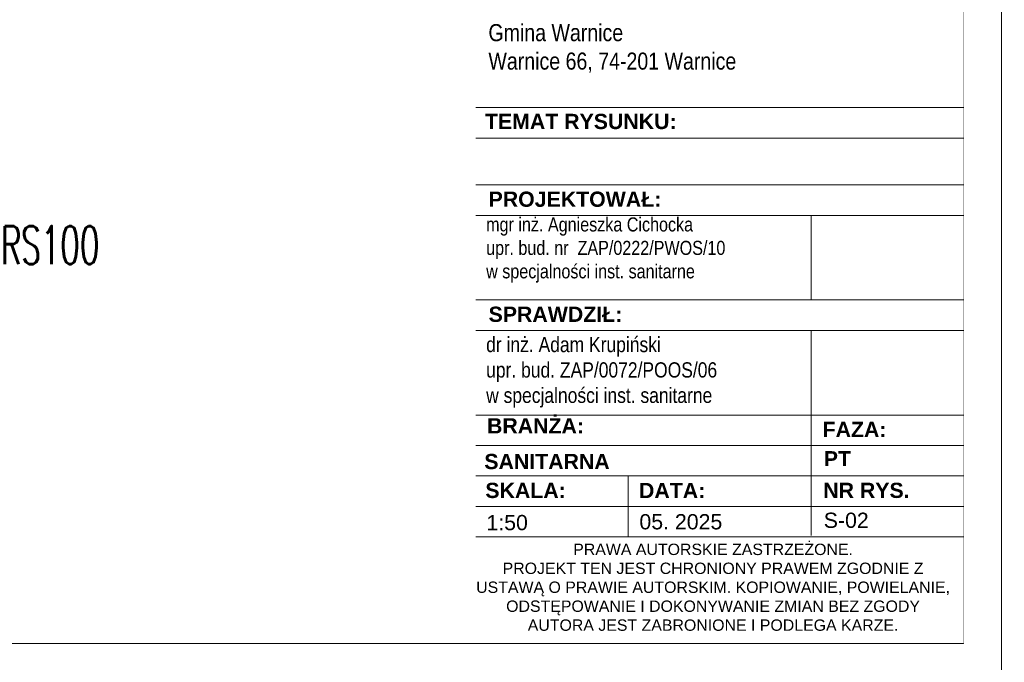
# Model space of a CAD drawing. Header units: millimetres. Extents: x 8949 to 48457, y -1077 to 15217.
# Tile 18 of 63: x 22931 to 23581, y 9232 to 9657. Entities that reach past the tile are written whole.
import ezdxf

# ---------------------------------------------------------------- set-up
doc = ezdxf.new("R2010")
doc.units = ezdxf.units.MM
for name, color, linetype, lineweight in [('0A_TABELKA', 7, 'Continuous', 0), ('0Z_OPISY', 7, 'Continuous', 9), ('A_WIDOK', 40, 'Continuous', 15)]:
    doc.layers.add(name, color=color, linetype=linetype, lineweight=lineweight)
doc.styles.add('1', font='simplex.shx', dxfattribs={"width": 0.6})
doc.styles.add('Arial', font='arial.ttf')
doc.styles.add('ARIAL 2', font='ARIALN.TTF')

msp = doc.modelspace()

# ---------------------------------------------------------------- linework, layer by layer
at = {"layer": '0Z_OPISY'}
for points in [[(20379.06, 9219.97), (23579.06, 9219.97), (23579.06, 11319.97), (20379.06, 11319.97)], [(20404.06, 9244.97), (23554.06, 9244.97), (23554.06, 11294.97), (20404.06, 11294.97)]]:
    msp.add_lwpolyline(points, close=True, dxfattribs=at)

# ---------------------------------------------------------------- texts
at = {"layer": '0A_TABELKA', "attachment_point": 1, "style": 'Arial'}
for s, insert, char_height, width in [('{\\fArial|b1|i0|c238|p34;RZUT  PARTERU -INSTALACJA GRZEWCZA}', (23240.58, 9575.23), 8.91, 460.3901), ('S-02', (23461.82, 9331.24), 10.055, 29.0235)]:
    msp.add_mtext(s, dxfattribs=dict(at, insert=insert, char_height=char_height, width=width))
at = {"layer": '0Z_OPISY', "insert": (23185.44, 11287.08), "char_height": 10.00328, "width": 323.2908, "attachment_point": 1, "line_spacing_factor": 0.9, "style": 'ARIAL 2'}
msp.add_mtext('\\pi-20.007,l20.007,t20.007;{\\fArial|b0|i0|c238|p34;\\~\\~ UWAGI:\\P1. ^IWszystkie wymiary i rzędne należy sprawdzić na budowie, a zaistniałe niezgodności pomiędzy projektem architektoniczno-budowlanym i pozostałymi opracowaniami branżowymi należy wyjaśnić i uzgodnić z Głównym Projektantem.\\P2. ^IWszystkie systemowe rozwiązania detali wykonać zgodnie ze sztuką budowlaną\\P3.^IIzolacje wykonać zgodnie ze sztuką budowlaną zapewniając ciągłość izolacji\\P4. ^IPrzed zamówieniem elementów o małej tolerancji wymiarowej sprawdzić ilość i wymiary otworów na budowie\\P5. ^ISzczegółowe projekty instalacji sanitarnych, elektrycznych, teletechnicznych są tematem odpowiednich opracowań branżowych. \\P   ^IW przypadku wystąpienia rozbieżności pomiędzy poszczególnymi opracowaniami lub braku informacji należy uzgodnić rozwiązanie z autorem projektu.\\P6. ^IElementy konstrukcyjne są określone szczegółowo w projekcie konstrukcyjnym.\\P7. ^IUwagi i opisy zamieszczone w części opisowej projektu są integralną częścią niniejszego opracowania.\\P8.\\~^IZabezpieczenia pożarowe wykonać wg opisu technicznego, wszystkie elementy drewniane należy zabezpieczyć do klasy NRO\\P9.\\~^IZmiany materiałów budowlanych, wykończeniowych, technologii czy urządzeń mogą być wprowadzane jedynie za pisemną zgodą Autora projektu.\\P10. Wszelkie materiały użyte w projekcie, rozwiązania techniczne i urządzenia muszą odpowiadać normom bezpieczeństwa ppoż. i bhp; posiadać odpowiednie atesty i aprobaty do stosowania w budownictwie.\\P11. Wszystkie wymienione w projekcie nazwy producentów, firm, zastosowanych wyrobów należy traktować jako modelowe. Można zastosować inne rozwiązania pod warunkiem że będą równoważne i uzgodnione z Autorem projektu.\\P12. Wszelkie elementy wykończenia i kolorystyki należy uzgadniać z Autorem projektu.\\P13. Prowadzenie poszczególnych instalacji oraz lokalizacja urządzeń zgodnie z projektami branżowymi oraz opisem technicznym.}', dxfattribs=at)
at = {"layer": 'A_WIDOK', "insert": (22951.51, 9507.84), "char_height": 25, "width": 158.6274, "attachment_point": 5, "rotation": 360, "style": '1'}
msp.add_mtext('RS100', dxfattribs=at)

# ---------------------------------------------------------------- next in the draw order: wipeouts: each hides what was drawn before it
msp.add_wipeout([(23232.31, 9244.97), (23232.31, 9893.35), (23554.06, 9893.35), (23554.06, 9244.97)]).dxf.layer = '0A_TABELKA'

# ---------------------------------------------------------------- next in the draw order: linework, layer by layer
at = {"layer": '0A_TABELKA'}
for p, q in [((23232.31, 9598.53), (23554.06, 9598.53)), ((23232.31, 9578.42), (23554.06, 9578.42)), ((23232.31, 9547.52), (23554.06, 9547.52)), ((23232.31, 9527.41), (23554.06, 9527.41)), ((23232.31, 9471.59), (23554.06, 9471.59)), ((23232.31, 9451.48), (23554.06, 9451.48)), ((23453.51, 9451.48), (23453.51, 9316.24)), ((23453.51, 9451.48), (23453.51, 9316.24)), ((23232.31, 9395.66), (23554.06, 9395.66)), ((23232.31, 9395.66), (23554.06, 9395.66)), ((23232.31, 9375.55), (23554.06, 9375.55)), ((23232.31, 9355.44), (23554.06, 9355.44)), ((23332.85, 9355.44), (23332.85, 9315.22)), ((23232.31, 9335.33), (23554.06, 9335.33)), ((23232.31, 9315.22), (23554.06, 9315.22)), ((23554.06, 9244.97), (23232.31, 9244.97))]:
    msp.add_line(p, q, dxfattribs=at)
msp.add_lwpolyline([(23453.51, 9527.41), (23453.51, 9471.59)], dxfattribs=at)

# ---------------------------------------------------------------- next in the draw order: texts
at = {"layer": '0A_TABELKA', "style": 'Arial'}
for s, insert, char_height, width, attachment_point in [('\\A1;{\\fArial Narrow|b0|i0|c238|p34;\\H1.03419x;Gmina Warnice \\PWarnice 66, 74-201 Warnice}', (23240.62, 9653.66), 10.89, 454.5638, 1), ('{\\W1;\\fArial|b1|i0|c238|p34;TEMAT RYSUNKU:\\fArial Narrow|b1|i0|c238|p34;  }', (23238.33, 9594.45), 10.0547, 380.2601, 1), ('{\\fArial|b1|i0|c238|p34;\\W1;PROJEKTOWAŁ:}', (23240.73, 9543.13), 10.0547, 28.8912, 1), ('{\\fArial Narrow|b0|i0|c238|p34;\\H0.92308x;mgr inż. Agnieszka Cichocka\\Pupr. bud. nr  ZAP/0222/PWOS/10 \\Pw specjalności inst. sanitarne}', (23239.12, 9526.1), 10.0547, 467.0676, 1), ('{\\fArial|b1|i0|c238|p34;SPRAWDZIŁ:}', (23240.73, 9467.2), 10.0547, 28.8912, 1), ('{\\fArial Narrow|b0|i0|c238|p34;dr inż. Adam Krupiński\\Pupr. bud. ZAP/0072/POOS/06 \\Pw specjalności inst. sanitarne}', (23239.12, 9447.23), 10.0547, 467.0676, 1), ('{\\fArial|b1|i0|c238|p34;\\H1.102x;\\W1;BRANŻA:\\P\\fArial|b0|i0|c238|p34;\\H0.90744x;\\W0.8;\\P         }', (23239.69, 9393.59), 9.1216, 26.0508, 1), ('{\\fArial|b1|i0|c238|p34;\\H1.102x;\\W1;FAZA:\\P\\fArial|b0|i0|c238|p34;\\H0.90744x;\\W0.8;\\P\\pxi1.9692; }', (23461.06, 9391.2), 9.1216, 14.3812, 1), ('{\\fArial|b1|i0|c238|p34;SANITARNA}', (23237.92, 9370.02), 10.0547, 29.0235, 1), ('{\\fArial|b1|i0|c238|p34;PT}', (23461.96, 9371.82), 9.9, 29.0235, 1), ('{\\fArial|b1|i0|c238|p34;\\W1;SKALA:}', (23238.6, 9350.96), 10.0547, 10.2029, 1), ('{\\fArial|b1|i0|c238|p34;\\W1;DATA:}', (23339.95, 9350.9), 10.0547, 10.2029, 1), ('{\\fArial|b1|i0|c238|p34;\\H1.102x;\\W1;NR RYS.\\P\\fArial|b0|i0|c238|p34;\\H0.90744x;\\W0.8; \\P   }', (23461.5, 9350.99), 9.1216, 118.9575, 1), ('{\\W1;\\fArial|b0|i0|c161|p34;1:5\\fArial|b0|i0|c238|p34;0}', (23239.3, 9329.72), 10.0547, 29.0235, 1), ('05. 2025', (23340.22, 9330.27), 10.055, 134.321, 1), ('S-02', (23461.82, 9331.24), 10.055, 29.0235, 1), ('{\\W1;PRAWA AUTORSKIE ZASTRZEŻONE.\\PPROJEKT TEN JEST CHRONIONY PRAWEM ZGODNIE Z USTAWĄ O PRAWIE AUTORSKIM. KOPIOWANIE, POWIELANIE, ODSTĘPOWANIE I DOKONYWANIE ZMIAN BEZ ZGODY AUTORA JEST ZABRONIONE I PODLEGA KARZE.}', (23388.81, 9281.96), 7.5, 313.6295, 5)]:
    msp.add_mtext(s, dxfattribs=dict(at, insert=insert, char_height=char_height, width=width, attachment_point=attachment_point))

doc.saveas('drawing.dxf')
